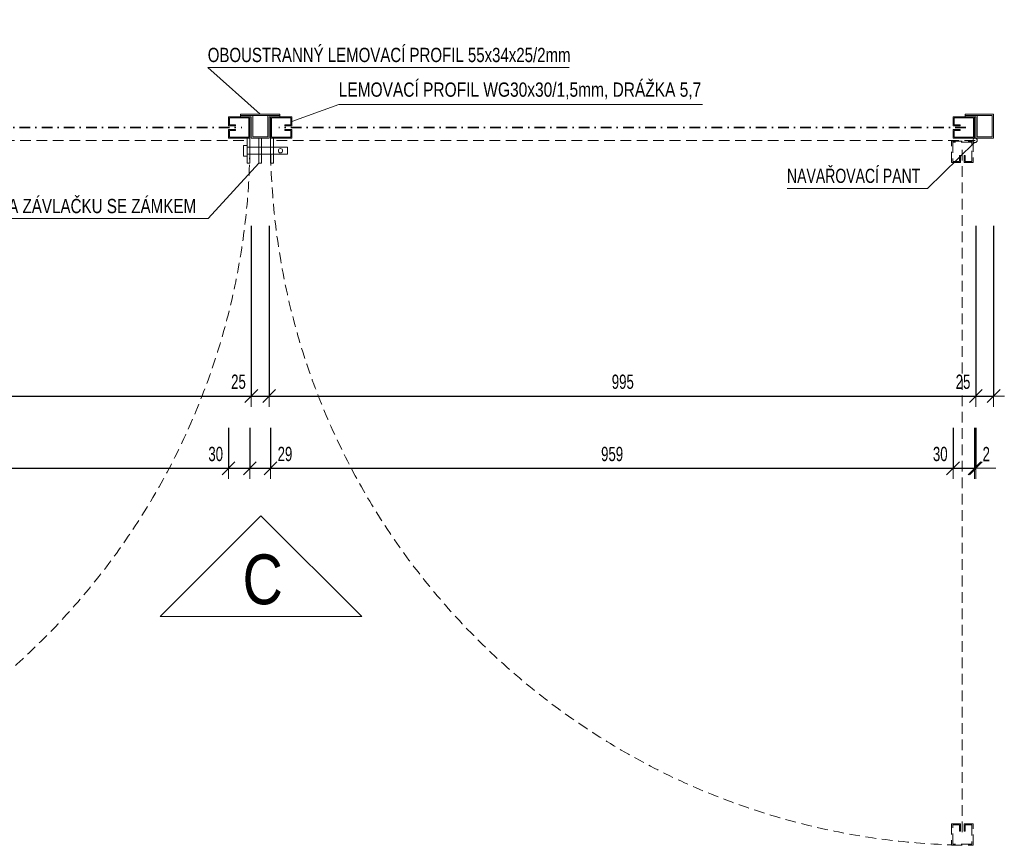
# Model space of a CAD drawing. Header units: millimetres. Extents: x -4951 to 2212, y -33301 to -28532.
# Tile 10 of 11: x -2486 to -1103, y -29958 to -28799. Entities that reach past the tile are written whole.
import ezdxf

# ---------------------------------------------------------------- set-up
doc = ezdxf.new("R2010")
doc.units = ezdxf.units.MM
doc.header["$PDMODE"] = 65
doc.linetypes.add('Cerchovana 0.5x_1', pattern=[31, 15, -8, 0, -8])
doc.linetypes.add('JIS_02_1.2', pattern=[23, 15, -8])
doc.layers.add('XR$2$(Z11) - OCELOVÁ KLEC - DET. PŮDORYS_1', color=7, linetype='Continuous', lineweight=25)
doc.styles.add('ARIAL', font='ARIAL.TTF')
doc.styles.add('ARIALNARROW', font='ARIALN.TTF')
doc.dimstyles.new('DIMSTYLE_10', dxfattribs={"dimtxt": 20, "dimasz": 30, "dimexe": 0, "dimexo": 0, "dimgap": 10, "dimtad": 2, "dimdec": 0, "dimrnd": 5, "dimzin": 12, "dimdsep": 46, "dimtxsty": 'ARIALNARROW', "dimblk1": 'ALL_ML_STRICH', "dimblk2": 'ALL_ML_STRICH', "dimsah": 1, "dimcen": 0, "dimclrd": 6, "dimclre": 6, "dimclrt": 6, "dimadec": 0, "dimazin": 0, "dimtfac": 1, "dimtdec": 0, "dimtix": 1, "dimtmove": 2, "dimatfit": 3, "dimfxl": 0, "dimtvp": 1.2, "dimtzin": 0, "dimlwd": 0, "dimlwe": 13, "dimarcsym": 0})
doc.dimstyles.new('DIMSTYLE_12', dxfattribs={"dimtxt": 20, "dimasz": 30, "dimexe": 0, "dimexo": 0, "dimgap": 10, "dimtad": 2, "dimdec": 0, "dimrnd": 1, "dimzin": 12, "dimdsep": 46, "dimtxsty": 'ARIALNARROW', "dimblk1": 'ALL_ML_STRICH', "dimblk2": 'ALL_ML_STRICH', "dimsah": 1, "dimcen": 0, "dimclrd": 6, "dimclre": 6, "dimclrt": 6, "dimadec": 0, "dimazin": 0, "dimtfac": 1, "dimtdec": 0, "dimtix": 1, "dimtmove": 2, "dimatfit": 3, "dimfxl": 0, "dimtzin": 0, "dimlwd": 0, "dimlwe": 13, "dimarcsym": 0})
doc.dimstyles.new('DIMSTYLE_13', dxfattribs={"dimtxt": 20, "dimasz": 30, "dimexe": 0, "dimexo": 0, "dimgap": 10, "dimtad": 2, "dimdec": 0, "dimrnd": 1, "dimzin": 12, "dimdsep": 46, "dimtxsty": 'ARIALNARROW', "dimblk1": 'ALL_ML_STRICH', "dimblk2": 'ALL_ML_STRICH', "dimsah": 1, "dimcen": 0, "dimclrd": 6, "dimclre": 6, "dimclrt": 6, "dimadec": 0, "dimazin": 0, "dimtfac": 1, "dimtdec": 0, "dimtix": 1, "dimtmove": 2, "dimatfit": 3, "dimfxl": 0, "dimtvp": 1.2, "dimtzin": 0, "dimlwd": 0, "dimlwe": 13, "dimarcsym": 0})
doc.dimstyles.new('DIMSTYLE_9', dxfattribs={"dimtxt": 20, "dimasz": 30, "dimexe": 0, "dimexo": 0, "dimgap": 10, "dimtad": 2, "dimdec": 0, "dimrnd": 5, "dimzin": 12, "dimdsep": 46, "dimtxsty": 'ARIALNARROW', "dimblk1": 'ALL_ML_STRICH', "dimblk2": 'ALL_ML_STRICH', "dimsah": 1, "dimcen": 0, "dimclrd": 6, "dimclre": 6, "dimclrt": 6, "dimadec": 0, "dimazin": 0, "dimtfac": 1, "dimtdec": 0, "dimtix": 1, "dimtmove": 2, "dimatfit": 3, "dimfxl": 0, "dimtzin": 0, "dimlwd": 0, "dimlwe": 13, "dimarcsym": 0})

# ---------------------------------------------------------------- blocks, each defined once
blk = doc.blocks.new('KOMPLEXNÍ OBJEKT_54')
at = {"layer": 'XR$2$(Z11) - OCELOVÁ KLEC - DET. PŮDORYS_1', "color": 251, "linetype": 'JIS_02_1.2', "lineweight": 13}
for p, q in [((-1176.8, -29928.2), (-1176.8, -29958.2)), ((-1164.3, -29928.2), (-1176.8, -29928.2)), ((-1175.3, -29956.7), (-1175.3, -29929.7)), ((-1175.3, -29929.7), (-1165.8, -29929.7)), ((-1165.8, -29929.7), (-1165.8, -29938.2)), ((-1164.3, -29938.2), (-1164.3, -29928.2)), ((-1159.3, -29938.2), (-1159.3, -29928.2)), ((-1146.8, -29928.2), (-1159.3, -29928.2)), ((-1148.3, -29929.7), (-1157.8, -29929.7)), ((-1157.8, -29929.7), (-1157.8, -29938.2)), ((-1148.3, -29929.7), (-1148.3, -29956.7)), ((-1146.8, -29958.2), (-1146.8, -29928.2)), ((-1165.8, -29938.2), (-1164.3, -29938.2)), ((-1157.8, -29938.2), (-1159.3, -29938.2)), ((-1176.8, -29958.2), (-1146.8, -29958.2)), ((-1148.3, -29956.7), (-1175.3, -29956.7))]:
    blk.add_line(p, q, dxfattribs=at)
blk = doc.blocks.new('KOMPLEXNÍ OBJEKT_55')
at = {"layer": 'XR$2$(Z11) - OCELOVÁ KLEC - DET. PŮDORYS_1', "color": 251, "linetype": 'JIS_02_1.2', "lineweight": 13}
for p, q in [((-1176.8, -28999.7), (-1176.8, -28969.7)), ((-1176.8, -28969.7), (-1146.8, -28969.7)), ((-1148.3, -28971.2), (-1175.3, -28971.2)), ((-1175.3, -28971.2), (-1175.3, -28998.2)), ((-1148.3, -28998.2), (-1148.3, -28971.2)), ((-1146.8, -28969.7), (-1146.8, -28999.7)), ((-1165.8, -28998.2), (-1165.8, -28989.7)), ((-1165.8, -28989.7), (-1164.3, -28989.7)), ((-1164.3, -28989.7), (-1164.3, -28999.7)), ((-1157.8, -28989.7), (-1159.3, -28989.7)), ((-1159.3, -28989.7), (-1159.3, -28999.7)), ((-1157.8, -28998.2), (-1157.8, -28989.7)), ((-1164.3, -28999.7), (-1176.8, -28999.7)), ((-1175.3, -28998.2), (-1165.8, -28998.2)), ((-1146.8, -28999.7), (-1159.3, -28999.7)), ((-1148.3, -28998.2), (-1157.8, -28998.2))]:
    blk.add_line(p, q, dxfattribs=at)
blk = doc.blocks.new('ALL_ML_STRICH')
at = {"color": 0, "linetype": 'ByBlock', "lineweight": -2}
for p, q in [((0, -0.5), (0, 0.5)), ((-1, 0), (0.5, 0)), ((-0.3, -0.3), (0.3, 0.3))]:
    blk.add_line(p, q, dxfattribs=at)
blk = doc.blocks.new('*D96')
at = {"layer": 'DEFPOINTS', "color": 6, "linetype": 'Continuous', "lineweight": 13}
for p in [(-3152.8, -28965.7), (-2160.3, -28965.7), (-3152.8, -29327.6)]:
    blk.add_point(p, dxfattribs=at)
at = {"layer": 'XR$2$(Z11) - OCELOVÁ KLEC - DET. PŮDORYS_1', "color": 6, "linetype": 'Continuous', "lineweight": -2}
for p, q in [((-2160.3, -29088.4), (-2160.3, -29327.6)), ((-3152.8, -29295.8), (-3152.8, -29327.6)), ((-3152.8, -29327.6), (-2160.3, -29327.6))]:
    blk.add_line(p, q, dxfattribs=at)
at = {"layer": 'XR$2$(Z11) - OCELOVÁ KLEC - DET. PŮDORYS_1', "color": 6, "linetype": 'Continuous', "lineweight": 13, "xscale": 30, "yscale": 30, "zscale": 30, "rotation": 180}
blk.add_blockref('ALL_ML_STRICH', (-3152.8, -29327.6), dxfattribs=at)
at = {"layer": 'XR$2$(Z11) - OCELOVÁ KLEC - DET. PŮDORYS_1', "color": 6, "linetype": 'Continuous', "lineweight": 13, "xscale": 30, "yscale": 30, "zscale": 30}
blk.add_blockref('ALL_ML_STRICH', (-2160.3, -29327.6), dxfattribs=at)
at = {"layer": 'XR$2$(Z11) - OCELOVÁ KLEC - DET. PŮDORYS_1', "color": 6, "linetype": 'Continuous', "lineweight": 13, "insert": (-2656.1, -29307.6), "char_height": 20, "width": 48.686, "attachment_point": 5, "style": 'ARIALNARROW'}
blk.add_mtext('\\W0.81;\\A1;{995}', dxfattribs=at)
blk = doc.blocks.new('*D97')
at = {"layer": 'DEFPOINTS', "color": 6, "linetype": 'Continuous', "lineweight": 13}
for p in [(-2160.3, -28965.7), (-2135.3, -28965.7), (-2160.3, -29327.6)]:
    blk.add_point(p, dxfattribs=at)
at = {"layer": 'XR$2$(Z11) - OCELOVÁ KLEC - DET. PŮDORYS_1', "color": 6, "linetype": 'Continuous', "lineweight": -2}
for p, q in [((-2160.3, -29088.4), (-2160.3, -29327.6)), ((-2135.3, -29088.4), (-2135.3, -29327.6)), ((-2160.3, -29327.6), (-2135.3, -29327.6))]:
    blk.add_line(p, q, dxfattribs=at)
at = {"layer": 'XR$2$(Z11) - OCELOVÁ KLEC - DET. PŮDORYS_1', "color": 6, "linetype": 'Continuous', "lineweight": 13, "xscale": 30, "yscale": 30, "zscale": 30, "rotation": 180}
blk.add_blockref('ALL_ML_STRICH', (-2160.3, -29327.6), dxfattribs=at)
at = {"layer": 'XR$2$(Z11) - OCELOVÁ KLEC - DET. PŮDORYS_1', "color": 6, "linetype": 'Continuous', "lineweight": 13, "xscale": 30, "yscale": 30, "zscale": 30}
blk.add_blockref('ALL_ML_STRICH', (-2135.3, -29327.6), dxfattribs=at)
at = {"layer": 'XR$2$(Z11) - OCELOVÁ KLEC - DET. PŮDORYS_1', "color": 6, "linetype": 'Continuous', "lineweight": 13, "insert": (-2178.3, -29307.6), "char_height": 20, "width": 32.457, "attachment_point": 5, "style": 'ARIALNARROW'}
blk.add_mtext('\\W0.81;\\A1;{25}', dxfattribs=at)
blk = doc.blocks.new('*D98')
at = {"layer": 'DEFPOINTS', "color": 6, "linetype": 'Continuous', "lineweight": 13}
for p in [(-2135.3, -28965.7), (-1142.8, -28965.7), (-2135.3, -29327.6)]:
    blk.add_point(p, dxfattribs=at)
at = {"layer": 'XR$2$(Z11) - OCELOVÁ KLEC - DET. PŮDORYS_1', "color": 6, "linetype": 'Continuous', "lineweight": -2}
for p, q in [((-2135.3, -29088.4), (-2135.3, -29327.6)), ((-1142.8, -29088.4), (-1142.8, -29327.6)), ((-2135.3, -29327.6), (-1142.8, -29327.6))]:
    blk.add_line(p, q, dxfattribs=at)
at = {"layer": 'XR$2$(Z11) - OCELOVÁ KLEC - DET. PŮDORYS_1', "color": 6, "linetype": 'Continuous', "lineweight": 13, "xscale": 30, "yscale": 30, "zscale": 30, "rotation": 180}
blk.add_blockref('ALL_ML_STRICH', (-2135.3, -29327.6), dxfattribs=at)
at = {"layer": 'XR$2$(Z11) - OCELOVÁ KLEC - DET. PŮDORYS_1', "color": 6, "linetype": 'Continuous', "lineweight": 13, "xscale": 30, "yscale": 30, "zscale": 30}
blk.add_blockref('ALL_ML_STRICH', (-1142.8, -29327.6), dxfattribs=at)
at = {"layer": 'XR$2$(Z11) - OCELOVÁ KLEC - DET. PŮDORYS_1', "color": 6, "linetype": 'Continuous', "lineweight": 13, "insert": (-1638.6, -29307.6), "char_height": 20, "width": 48.686, "attachment_point": 5, "style": 'ARIALNARROW'}
blk.add_mtext('\\W0.81;\\A1;{995}', dxfattribs=at)
blk = doc.blocks.new('*D99')
at = {"layer": 'DEFPOINTS', "color": 6, "linetype": 'Continuous', "lineweight": 13}
for p in [(-1142.8, -28965.7), (-1117.8, -28965.7), (-1142.8, -29327.6)]:
    blk.add_point(p, dxfattribs=at)
at = {"layer": 'XR$2$(Z11) - OCELOVÁ KLEC - DET. PŮDORYS_1', "color": 6, "linetype": 'Continuous', "lineweight": -2}
for p, q in [((-1142.8, -29088.4), (-1142.8, -29327.6)), ((-1117.8, -29088.4), (-1117.8, -29327.6)), ((-1142.8, -29327.6), (-1117.8, -29327.6))]:
    blk.add_line(p, q, dxfattribs=at)
at = {"layer": 'XR$2$(Z11) - OCELOVÁ KLEC - DET. PŮDORYS_1', "color": 6, "linetype": 'Continuous', "lineweight": 13, "xscale": 30, "yscale": 30, "zscale": 30, "rotation": 180}
blk.add_blockref('ALL_ML_STRICH', (-1142.8, -29327.6), dxfattribs=at)
at = {"layer": 'XR$2$(Z11) - OCELOVÁ KLEC - DET. PŮDORYS_1', "color": 6, "linetype": 'Continuous', "lineweight": 13, "xscale": 30, "yscale": 30, "zscale": 30}
blk.add_blockref('ALL_ML_STRICH', (-1117.8, -29327.6), dxfattribs=at)
at = {"layer": 'XR$2$(Z11) - OCELOVÁ KLEC - DET. PŮDORYS_1', "color": 6, "linetype": 'Continuous', "lineweight": 13, "insert": (-1160.8, -29307.6), "char_height": 20, "width": 32.457, "attachment_point": 5, "style": 'ARIALNARROW'}
blk.add_mtext('\\W0.81;\\A1;{25}', dxfattribs=at)
blk = doc.blocks.new('*D101')
at = {"layer": 'DEFPOINTS', "color": 6, "linetype": 'Continuous', "lineweight": 13}
for p in [(-3150.8, -28965.7), (-2192.3, -28965.7), (-3150.8, -29429)]:
    blk.add_point(p, dxfattribs=at)
at = {"layer": 'XR$2$(Z11) - OCELOVÁ KLEC - DET. PŮDORYS_1', "color": 6, "linetype": 'Continuous', "lineweight": -2}
for p, q in [((-3150.8, -29372.1), (-3150.8, -29429)), ((-2192.3, -29372.1), (-2192.3, -29429)), ((-3150.8, -29429), (-2192.3, -29429))]:
    blk.add_line(p, q, dxfattribs=at)
at = {"layer": 'XR$2$(Z11) - OCELOVÁ KLEC - DET. PŮDORYS_1', "color": 6, "linetype": 'Continuous', "lineweight": 13, "xscale": 30, "yscale": 30, "zscale": 30, "rotation": 180}
blk.add_blockref('ALL_ML_STRICH', (-3150.8, -29429), dxfattribs=at)
at = {"layer": 'XR$2$(Z11) - OCELOVÁ KLEC - DET. PŮDORYS_1', "color": 6, "linetype": 'Continuous', "lineweight": 13, "xscale": 30, "yscale": 30, "zscale": 30}
blk.add_blockref('ALL_ML_STRICH', (-2192.3, -29429), dxfattribs=at)
at = {"layer": 'XR$2$(Z11) - OCELOVÁ KLEC - DET. PŮDORYS_1', "color": 6, "linetype": 'Continuous', "lineweight": 13, "insert": (-2671.1, -29409), "char_height": 20, "width": 48.686, "attachment_point": 5, "style": 'ARIALNARROW'}
blk.add_mtext('\\W0.81;\\A1;{959}', dxfattribs=at)
blk = doc.blocks.new('*D102')
at = {"layer": 'DEFPOINTS', "color": 6, "linetype": 'Continuous', "lineweight": 13}
for p in [(-2192.3, -28965.7), (-2162.3, -28965.7), (-2192.3, -29429)]:
    blk.add_point(p, dxfattribs=at)
at = {"layer": 'XR$2$(Z11) - OCELOVÁ KLEC - DET. PŮDORYS_1', "color": 6, "linetype": 'Continuous', "lineweight": -2}
for p, q in [((-2192.3, -29372.1), (-2192.3, -29429)), ((-2162.3, -29372.1), (-2162.3, -29429)), ((-2192.3, -29429), (-2162.3, -29429))]:
    blk.add_line(p, q, dxfattribs=at)
at = {"layer": 'XR$2$(Z11) - OCELOVÁ KLEC - DET. PŮDORYS_1', "color": 6, "linetype": 'Continuous', "lineweight": 13, "xscale": 30, "yscale": 30, "zscale": 30, "rotation": 180}
blk.add_blockref('ALL_ML_STRICH', (-2192.3, -29429), dxfattribs=at)
at = {"layer": 'XR$2$(Z11) - OCELOVÁ KLEC - DET. PŮDORYS_1', "color": 6, "linetype": 'Continuous', "lineweight": 13, "xscale": 30, "yscale": 30, "zscale": 30}
blk.add_blockref('ALL_ML_STRICH', (-2162.3, -29429), dxfattribs=at)
at = {"layer": 'XR$2$(Z11) - OCELOVÁ KLEC - DET. PŮDORYS_1', "color": 6, "linetype": 'Continuous', "lineweight": 13, "insert": (-2210.3, -29409), "char_height": 20, "width": 32.457, "attachment_point": 5, "style": 'ARIALNARROW'}
blk.add_mtext('\\W0.81;\\A1;{30}', dxfattribs=at)
blk = doc.blocks.new('*D103')
at = {"layer": 'DEFPOINTS', "color": 6, "linetype": 'Continuous', "lineweight": 13}
for p in [(-2162.3, -28965.7), (-2133.3, -28965.7), (-2162.3, -29429)]:
    blk.add_point(p, dxfattribs=at)
at = {"layer": 'XR$2$(Z11) - OCELOVÁ KLEC - DET. PŮDORYS_1', "color": 6, "linetype": 'Continuous', "lineweight": -2}
for p, q in [((-2162.3, -29372.1), (-2162.3, -29429)), ((-2133.3, -29372.1), (-2133.3, -29429)), ((-2162.3, -29429), (-2133.3, -29429))]:
    blk.add_line(p, q, dxfattribs=at)
at = {"layer": 'XR$2$(Z11) - OCELOVÁ KLEC - DET. PŮDORYS_1', "color": 6, "linetype": 'Continuous', "lineweight": 13, "xscale": 30, "yscale": 30, "zscale": 30, "rotation": 180}
blk.add_blockref('ALL_ML_STRICH', (-2162.3, -29429), dxfattribs=at)
at = {"layer": 'XR$2$(Z11) - OCELOVÁ KLEC - DET. PŮDORYS_1', "color": 6, "linetype": 'Continuous', "lineweight": 13, "xscale": 30, "yscale": 30, "zscale": 30}
blk.add_blockref('ALL_ML_STRICH', (-2133.3, -29429), dxfattribs=at)
at = {"layer": 'XR$2$(Z11) - OCELOVÁ KLEC - DET. PŮDORYS_1', "color": 6, "linetype": 'Continuous', "lineweight": 13, "insert": (-2113, -29409), "char_height": 20, "width": 32.457, "attachment_point": 5, "style": 'ARIALNARROW'}
blk.add_mtext('\\W0.81;\\A1;{29}', dxfattribs=at)
blk = doc.blocks.new('*D104')
at = {"layer": 'DEFPOINTS', "color": 6, "linetype": 'Continuous', "lineweight": 13}
for p in [(-2133.3, -28965.7), (-1174.8, -28965.7), (-2133.3, -29429)]:
    blk.add_point(p, dxfattribs=at)
at = {"layer": 'XR$2$(Z11) - OCELOVÁ KLEC - DET. PŮDORYS_1', "color": 6, "linetype": 'Continuous', "lineweight": -2}
for p, q in [((-2133.3, -29372.1), (-2133.3, -29429)), ((-1174.8, -29372.1), (-1174.8, -29429)), ((-2133.3, -29429), (-1174.8, -29429))]:
    blk.add_line(p, q, dxfattribs=at)
at = {"layer": 'XR$2$(Z11) - OCELOVÁ KLEC - DET. PŮDORYS_1', "color": 6, "linetype": 'Continuous', "lineweight": 13, "xscale": 30, "yscale": 30, "zscale": 30, "rotation": 180}
blk.add_blockref('ALL_ML_STRICH', (-2133.3, -29429), dxfattribs=at)
at = {"layer": 'XR$2$(Z11) - OCELOVÁ KLEC - DET. PŮDORYS_1', "color": 6, "linetype": 'Continuous', "lineweight": 13, "xscale": 30, "yscale": 30, "zscale": 30}
blk.add_blockref('ALL_ML_STRICH', (-1174.8, -29429), dxfattribs=at)
at = {"layer": 'XR$2$(Z11) - OCELOVÁ KLEC - DET. PŮDORYS_1', "color": 6, "linetype": 'Continuous', "lineweight": 13, "insert": (-1653.6, -29409), "char_height": 20, "width": 48.686, "attachment_point": 5, "style": 'ARIALNARROW'}
blk.add_mtext('\\W0.81;\\A1;{959}', dxfattribs=at)
blk = doc.blocks.new('*D105')
at = {"layer": 'DEFPOINTS', "color": 6, "linetype": 'Continuous', "lineweight": 13}
for p in [(-1174.8, -28965.7), (-1144.8, -28965.7), (-1174.8, -29429)]:
    blk.add_point(p, dxfattribs=at)
at = {"layer": 'XR$2$(Z11) - OCELOVÁ KLEC - DET. PŮDORYS_1', "color": 6, "linetype": 'Continuous', "lineweight": -2}
for p, q in [((-1174.8, -29372.1), (-1174.8, -29429)), ((-1144.8, -29372.1), (-1144.8, -29429)), ((-1174.8, -29429), (-1144.8, -29429))]:
    blk.add_line(p, q, dxfattribs=at)
at = {"layer": 'XR$2$(Z11) - OCELOVÁ KLEC - DET. PŮDORYS_1', "color": 6, "linetype": 'Continuous', "lineweight": 13, "xscale": 30, "yscale": 30, "zscale": 30, "rotation": 180}
blk.add_blockref('ALL_ML_STRICH', (-1174.8, -29429), dxfattribs=at)
at = {"layer": 'XR$2$(Z11) - OCELOVÁ KLEC - DET. PŮDORYS_1', "color": 6, "linetype": 'Continuous', "lineweight": 13, "xscale": 30, "yscale": 30, "zscale": 30}
blk.add_blockref('ALL_ML_STRICH', (-1144.8, -29429), dxfattribs=at)
at = {"layer": 'XR$2$(Z11) - OCELOVÁ KLEC - DET. PŮDORYS_1', "color": 6, "linetype": 'Continuous', "lineweight": 13, "insert": (-1192.8, -29409), "char_height": 20, "width": 32.457, "attachment_point": 5, "style": 'ARIALNARROW'}
blk.add_mtext('\\W0.81;\\A1;{30}', dxfattribs=at)
blk = doc.blocks.new('*D106')
at = {"layer": 'DEFPOINTS', "color": 6, "linetype": 'Continuous', "lineweight": 13}
for p in [(-1144.8, -28965.7), (-1142.8, -28965.7), (-1144.8, -29429)]:
    blk.add_point(p, dxfattribs=at)
at = {"layer": 'XR$2$(Z11) - OCELOVÁ KLEC - DET. PŮDORYS_1', "color": 6, "linetype": 'Continuous', "lineweight": -2}
for p, q in [((-1144.8, -29372.1), (-1144.8, -29429)), ((-1142.8, -29372.1), (-1142.8, -29429)), ((-1144.8, -29429), (-1142.8, -29429))]:
    blk.add_line(p, q, dxfattribs=at)
at = {"layer": 'XR$2$(Z11) - OCELOVÁ KLEC - DET. PŮDORYS_1', "color": 6, "linetype": 'Continuous', "lineweight": 13, "xscale": 30, "yscale": 30, "zscale": 30}
blk.add_blockref('ALL_ML_STRICH', (-1142.8, -29429), dxfattribs=at)
at = {"layer": 'XR$2$(Z11) - OCELOVÁ KLEC - DET. PŮDORYS_1', "color": 6, "linetype": 'Continuous', "lineweight": 13, "xscale": 30, "yscale": 30, "zscale": 30, "rotation": 180}
blk.add_blockref('ALL_ML_STRICH', (-1144.8, -29429), dxfattribs=at)
at = {"layer": 'XR$2$(Z11) - OCELOVÁ KLEC - DET. PŮDORYS_1', "color": 6, "linetype": 'Continuous', "lineweight": 13, "insert": (-1128.2, -29409), "char_height": 20, "width": 16.229, "attachment_point": 5, "style": 'ARIALNARROW'}
blk.add_mtext('\\W0.81;\\A1;{2}', dxfattribs=at)
blk = doc.blocks.new('KOMPLEXNÍ OBJEKT_57')
at = {"layer": 'XR$2$(Z11) - OCELOVÁ KLEC - DET. PŮDORYS_1', "color": 7, "linetype": 'Continuous', "lineweight": 13}
for p, q in [((-2166.3, -28975.7), (-2171.3, -28975.7)), ((-2171.3, -28975.7), (-2171.3, -28990.7)), ((-2166.3, -28990.7), (-2166.3, -28975.7)), ((-2109.3, -28978.2), (-2166.3, -28978.2)), ((-2166.3, -28978.2), (-2166.3, -28988.2)), ((-2109.3, -28988.2), (-2109.3, -28978.2)), ((-2171.3, -28990.7), (-2166.3, -28990.7)), ((-2166.3, -28988.2), (-2109.3, -28988.2))]:
    blk.add_line(p, q, dxfattribs=at)
blk = doc.blocks.new('KOMPLEXNÍ OBJEKT_63')
at = {"layer": 'XR$2$(Z11) - OCELOVÁ KLEC - DET. PŮDORYS_1', "color": 5, "linetype": 'Continuous', "lineweight": 18}
for p, q in [((-1157.8, -28935.7), (-1157.8, -28931.7)), ((-1157.8, -28931.7), (-1117.8, -28931.7)), ((-1157.8, -28933.7), (-1119.8, -28933.7)), ((-1142.8, -28935.7), (-1157.8, -28935.7)), ((-1142.8, -28965.7), (-1142.8, -28935.7)), ((-1140.8, -28963.7), (-1140.8, -28933.7)), ((-1119.8, -28933.7), (-1119.8, -28963.7)), ((-1117.8, -28931.7), (-1117.8, -28965.7)), ((-1117.8, -28965.7), (-1142.8, -28965.7)), ((-1119.8, -28963.7), (-1140.8, -28963.7))]:
    blk.add_line(p, q, dxfattribs=at)
blk = doc.blocks.new('KOMPLEXNÍ OBJEKT_64')
at = {"layer": 'XR$2$(Z11) - OCELOVÁ KLEC - DET. PŮDORYS_1', "color": 5, "linetype": 'Continuous', "lineweight": 18}
for p, q in [((-2120.3, -28931.7), (-2175.3, -28931.7)), ((-2175.3, -28935.7), (-2175.3, -28931.7)), ((-2120.3, -28933.7), (-2175.3, -28933.7)), ((-2160.3, -28935.7), (-2175.3, -28935.7)), ((-2160.3, -28935.7), (-2160.3, -28965.7)), ((-2158.3, -28933.7), (-2158.3, -28963.7)), ((-2137.3, -28963.7), (-2137.3, -28933.7)), ((-2135.3, -28965.7), (-2135.3, -28935.7)), ((-2135.3, -28935.7), (-2120.3, -28935.7)), ((-2120.3, -28935.7), (-2120.3, -28931.7)), ((-2160.3, -28965.7), (-2135.3, -28965.7)), ((-2158.3, -28963.7), (-2137.3, -28963.7))]:
    blk.add_line(p, q, dxfattribs=at)
blk = doc.blocks.new('KOMPLEXNÍ OBJEKT_75')
at = {"layer": 'XR$2$(Z11) - OCELOVÁ KLEC - DET. PŮDORYS_1', "color": 172, "linetype": 'Continuous', "lineweight": 18}
for p, q in [((-1174.8, -28935.7), (-1144.8, -28935.7)), ((-1174.8, -28948.2), (-1174.8, -28935.7)), ((-1146.3, -28937.2), (-1173.3, -28937.2)), ((-1173.3, -28937.2), (-1173.3, -28946.7)), ((-1146.3, -28964.2), (-1146.3, -28937.2)), ((-1144.8, -28935.7), (-1144.8, -28965.7)), ((-1164.8, -28948.2), (-1174.8, -28948.2)), ((-1164.8, -28953.2), (-1174.8, -28953.2)), ((-1174.8, -28965.7), (-1174.8, -28953.2)), ((-1173.3, -28946.7), (-1164.8, -28946.7)), ((-1164.8, -28946.7), (-1164.8, -28948.2)), ((-1164.8, -28954.7), (-1164.8, -28953.2)), ((-1144.8, -28965.7), (-1174.8, -28965.7)), ((-1173.3, -28964.2), (-1173.3, -28954.7)), ((-1173.3, -28954.7), (-1164.8, -28954.7)), ((-1173.3, -28964.2), (-1146.3, -28964.2))]:
    blk.add_line(p, q, dxfattribs=at)
blk = doc.blocks.new('KOMPLEXNÍ OBJEKT_76')
at = {"layer": 'XR$2$(Z11) - OCELOVÁ KLEC - DET. PŮDORYS_1', "color": 172, "linetype": 'Continuous', "lineweight": 18}
for p, q in [((-2192.3, -28935.7), (-2162.3, -28935.7)), ((-2192.3, -28948.2), (-2192.3, -28935.7)), ((-2163.8, -28937.2), (-2190.8, -28937.2)), ((-2190.8, -28937.2), (-2190.8, -28946.7)), ((-2163.8, -28964.2), (-2163.8, -28937.2)), ((-2162.3, -28935.7), (-2162.3, -28965.7)), ((-2182.3, -28948.2), (-2192.3, -28948.2)), ((-2182.3, -28953.2), (-2192.3, -28953.2)), ((-2192.3, -28965.7), (-2192.3, -28953.2)), ((-2190.8, -28946.7), (-2182.3, -28946.7)), ((-2182.3, -28946.7), (-2182.3, -28948.2)), ((-2182.3, -28954.7), (-2182.3, -28953.2)), ((-2162.3, -28965.7), (-2192.3, -28965.7)), ((-2190.8, -28964.2), (-2190.8, -28954.7)), ((-2190.8, -28954.7), (-2182.3, -28954.7)), ((-2190.8, -28964.2), (-2163.8, -28964.2))]:
    blk.add_line(p, q, dxfattribs=at)
blk = doc.blocks.new('KOMPLEXNÍ OBJEKT_77')
at = {"layer": 'XR$2$(Z11) - OCELOVÁ KLEC - DET. PŮDORYS_1', "color": 172, "linetype": 'Continuous', "lineweight": 18}
for p, q in [((-2103.3, -28935.7), (-2133.3, -28935.7)), ((-2133.3, -28935.7), (-2133.3, -28965.7)), ((-2131.8, -28964.2), (-2131.8, -28937.2)), ((-2131.8, -28937.2), (-2104.8, -28937.2)), ((-2104.8, -28937.2), (-2104.8, -28946.7)), ((-2103.3, -28948.2), (-2103.3, -28935.7)), ((-2104.8, -28946.7), (-2113.3, -28946.7)), ((-2113.3, -28946.7), (-2113.3, -28948.2)), ((-2113.3, -28948.2), (-2103.3, -28948.2)), ((-2113.3, -28954.7), (-2113.3, -28953.2)), ((-2113.3, -28953.2), (-2103.3, -28953.2)), ((-2103.3, -28965.7), (-2103.3, -28953.2)), ((-2133.3, -28965.7), (-2103.3, -28965.7)), ((-2104.8, -28964.2), (-2131.8, -28964.2)), ((-2104.8, -28954.7), (-2113.3, -28954.7)), ((-2104.8, -28964.2), (-2104.8, -28954.7))]:
    blk.add_line(p, q, dxfattribs=at)

msp = doc.modelspace()

# ---------------------------------------------------------------- linework, layer by layer
at = {"layer": 'XR$2$(Z11) - OCELOVÁ KLEC - DET. PŮDORYS_1', "color": 6, "linetype": 'Continuous', "lineweight": 13}
for p, q in [((-1713.7, -28866.4), (-2221.5, -28866.4)), ((-2147.8, -28931.7), (-2221.5, -28866.4)), ((-2037.6, -28918.4), (-2103.3, -28942)), ((-1526.6, -28918.4), (-2037.6, -28918.4)), ((-1210.8, -29036), (-1144.9, -28971.5)), ((-2221.1, -29078.4), (-2149.8, -29000.7)), ((-1408, -29036), (-1210.8, -29036)), ((-2691.1, -29078.4), (-2221.1, -29078.4))]:
    msp.add_line(p, q, dxfattribs=at)
at = {"layer": 'XR$2$(Z11) - OCELOVÁ KLEC - DET. PŮDORYS_1', "color": 250, "linetype": 'Cerchovana 0.5x_1', "lineweight": 35}
for p, q in [((-3138.8, -28950.7), (-2173.8, -28950.7)), ((-1156.8, -28950.7), (-2121.8, -28950.7))]:
    msp.add_line(p, q, dxfattribs=at)
at = {"layer": 'XR$2$(Z11) - OCELOVÁ KLEC - DET. PŮDORYS_1', "color": 7, "linetype": 'Continuous', "lineweight": 13}
for p, q in [((-2166.3, -28965.7), (-2162.3, -28965.7)), ((-2166.3, -29000.7), (-2166.3, -28965.7)), ((-2162.3, -28965.7), (-2162.3, -29000.7)), ((-2149.8, -28965.7), (-2145.8, -28965.7)), ((-2149.8, -29000.7), (-2149.8, -28965.7)), ((-2145.8, -28965.7), (-2145.8, -29000.7)), ((-2133.3, -28965.7), (-2129.3, -28965.7)), ((-2133.3, -29000.7), (-2133.3, -28965.7)), ((-2129.3, -28965.7), (-2129.3, -29000.7)), ((-2162.3, -29000.7), (-2166.3, -29000.7)), ((-2145.8, -29000.7), (-2149.8, -29000.7)), ((-2129.3, -29000.7), (-2133.3, -29000.7)), ((-2288.1, -29637.2), (-2146.7, -29495.8)), ((-2146.7, -29495.8), (-2005.3, -29637.2)), ((-2005.3, -29637.2), (-2288.1, -29637.2))]:
    msp.add_line(p, q, dxfattribs=at)
at = {"layer": 'XR$2$(Z11) - OCELOVÁ KLEC - DET. PŮDORYS_1', "color": 251, "linetype": 'JIS_02_1.2', "lineweight": 13}
for p, q in [((-3151.8, -28968.7), (-2162.3, -28968.7)), ((-1143.8, -28968.7), (-2133.4, -28968.7)), ((-1161.8, -28981.7), (-1161.8, -29946.7))]:
    msp.add_line(p, q, dxfattribs=at)
at = {"layer": 'XR$2$(Z11) - OCELOVÁ KLEC - DET. PŮDORYS_1', "color": 7, "linetype": 'Continuous', "lineweight": 13}
for centre in [(-1143.8, -28968.7), (-2119.3, -28983.2)]:
    msp.add_circle(centre, 3, dxfattribs=at)
at = {"layer": 'XR$2$(Z11) - OCELOVÁ KLEC - DET. PŮDORYS_1', "color": 251, "linetype": 'JIS_02_1.2', "lineweight": 13}
for centre, start, end in [((-3151.8, -28968.7), 271.9101, 0.1737), ((-1143.8, -28968.7), 179.8263, 268.0899)]:
    msp.add_arc(centre, 989.5, start, end, dxfattribs=at)

# ---------------------------------------------------------------- block references
at = {"layer": 'XR$2$(Z11) - OCELOVÁ KLEC - DET. PŮDORYS_1', "color": 172, "linetype": 'Continuous', "lineweight": 18}
for name in ['KOMPLEXNÍ OBJEKT_76', 'KOMPLEXNÍ OBJEKT_77', 'KOMPLEXNÍ OBJEKT_75']:
    msp.add_blockref(name, (0, 0), dxfattribs=at)
at = {"layer": 'XR$2$(Z11) - OCELOVÁ KLEC - DET. PŮDORYS_1', "color": 5, "linetype": 'Continuous', "lineweight": 18}
for name in ['KOMPLEXNÍ OBJEKT_64', 'KOMPLEXNÍ OBJEKT_63']:
    msp.add_blockref(name, (0, 0), dxfattribs=at)
at = {"layer": 'XR$2$(Z11) - OCELOVÁ KLEC - DET. PŮDORYS_1', "color": 7, "linetype": 'Continuous', "lineweight": 13}
msp.add_blockref('KOMPLEXNÍ OBJEKT_57', (0, 0), dxfattribs=at)
at = {"layer": 'XR$2$(Z11) - OCELOVÁ KLEC - DET. PŮDORYS_1', "color": 251, "linetype": 'JIS_02_1.2', "lineweight": 13}
for name in ['KOMPLEXNÍ OBJEKT_55', 'KOMPLEXNÍ OBJEKT_54']:
    msp.add_blockref(name, (0, 0), dxfattribs=at)

# ---------------------------------------------------------------- texts
at = {"layer": 'XR$2$(Z11) - OCELOVÁ KLEC - DET. PŮDORYS_1', "color": 6, "linetype": 'Continuous', "lineweight": 18, "char_height": 20, "attachment_point": 7, "style": 'ARIALNARROW'}
for s, insert, width in [('\\W0.92;OBOUSTRANNÝ LEMOVACÍ PROFIL 55x34x25/2mm', (-2221.5, -28859), 516.895), ('\\W0.95;LEMOVACÍ PROFIL WG30x30/1,5mm, DRÁŽKA 5,7', (-2037.6, -28911.1), 520.437), ('\\W0.86;NAVAŘOVACÍ PANT', (-1408, -29028.7), 195.792), ('\\W0.93;NAVAŘENÁ OKA NA ZÁVLAČKU SE ZÁMKEM', (-2691.1, -29071.1), 462.628)]:
    msp.add_mtext(s, dxfattribs=dict(at, insert=insert, width=width))
at = {"layer": 'XR$2$(Z11) - OCELOVÁ KLEC - DET. PŮDORYS_1', "color": 7, "linetype": 'Continuous', "lineweight": 70, "insert": (-2144.3, -29585.4), "char_height": 70, "width": 84.76, "attachment_point": 5, "style": 'ARIAL'}
msp.add_mtext('\\W0.80;C', dxfattribs=at)

# ---------------------------------------------------------------- dimensions: what is measured, and where the dimension line sits
at = {"layer": 'XR$2$(Z11) - OCELOVÁ KLEC - DET. PŮDORYS_1', "color": 6, "linetype": 'Continuous', "lineweight": 13}
for base, p1, p2, dimstyle, picture, middle in [((-2160.3491056, -29327.6457105), (-3152.8491056, -29295.8090735), (-2160.3491056, -29088.3674376), 'DIMSTYLE_9', '*D96', (-2656.0924389, -29307.6457105)), ((-2192.3491056, -29428.956309), (-3150.8491056, -29372.1012992), (-2192.3491056, -29372.1012992), 'DIMSTYLE_12', '*D101', (-2671.0924389, -29408.956309)), ((-2162.3, -29429), (-2192.3, -29372.1), (-2162.3, -29372.1), 'DIMSTYLE_13', '*D102', (-2210.3, -29409)), ((-2135.3, -29327.6), (-2160.3, -29088.4), (-2135.3, -29088.4), 'DIMSTYLE_10', '*D97', (-2178.3, -29307.6)), ((-2133.3, -29429), (-2162.3, -29372.1), (-2133.3, -29372.1), 'DIMSTYLE_13', '*D103', (-2113, -29409)), ((-1142.8491056, -29327.6457105), (-2135.3491056, -29088.3674376), (-1142.8491056, -29088.3674376), 'DIMSTYLE_9', '*D98', (-1638.5924389, -29307.6457105)), ((-1174.8491056, -29428.956309), (-2133.3491056, -29372.1012992), (-1174.8491056, -29372.1012992), 'DIMSTYLE_12', '*D104', (-1653.5924389, -29408.956309)), ((-1144.8, -29429), (-1174.8, -29372.1), (-1144.8, -29372.1), 'DIMSTYLE_13', '*D105', (-1192.8, -29409)), ((-1117.8, -29327.6), (-1142.8, -29088.4), (-1117.8, -29088.4), 'DIMSTYLE_10', '*D99', (-1160.8, -29307.6)), ((-1142.8, -29429), (-1144.8, -29372.1), (-1142.8, -29372.1), 'DIMSTYLE_13', '*D106', (-1128.2, -29409))]:
    dim = msp.add_linear_dim(base=base, p1=p1, p2=p2, dimstyle=dimstyle, override={"dimpost": '<>', "dimclrd": 6, "dimclre": 6, "dimclrt": 6, "dimlwd": 0, "dimlwe": 13}, dxfattribs=at)
    dim.commit()
    dim.dimension.update_dxf_attribs({"geometry": picture, "text_midpoint": middle, "dimtype": 160})

doc.saveas('drawing.dxf')
